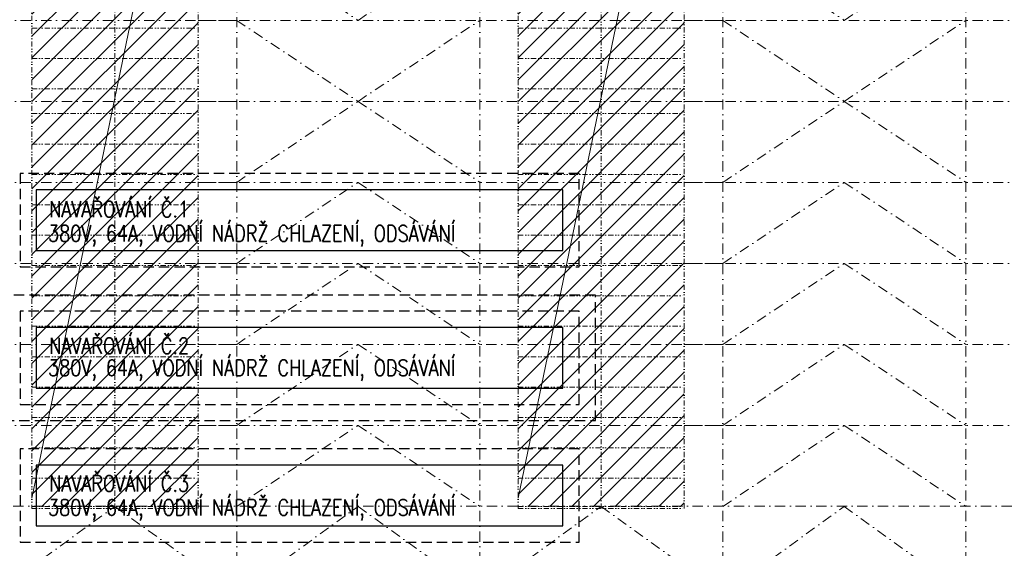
# Model space of a CAD drawing. Header units: millimetres. Extents: x -485339 to 286898, y -1189934 to 1602269.
# Tile 64 of 230: x -109236 to -84934, y -1040630 to -1027579. Entities that reach past the tile are written whole.
import ezdxf

# ---------------------------------------------------------------- set-up
doc = ezdxf.new("R2010")
doc.units = ezdxf.units.MM
doc.header["$LTSCALE"] = 10
for name, pattern in [('DASHDOT', [25.4, 12.7, -6.35, 0, -6.35]), ('DASHED', [19.05, 12.7, -6.35]), ('DĚLICÍ2', [15.875, 6.35, -3.175, 0, -3.175, 0, -3.175]), ('ČÁRKOVANÁ2', [9.525, 6.35, -3.175])]:
    doc.linetypes.add(name, pattern=pattern)
for name, color, linetype, lineweight in [('N_popis', 10, 'Continuous', 18), ('N_šrary', 10, 'Continuous', 18), ('St_čáry_nad', 250, 'DĚLICÍ2', 18), ('St_čáry_osy', 250, 'DASHDOT', 18), ('St_čáry_plné', 250, 'Continuous', 18), ('St_čáry_pod', 250, 'ČÁRKOVANÁ2', 18)]:
    doc.layers.add(name, color=color, linetype=linetype, lineweight=lineweight)
for name, color, linetype in [('VYBAVENÍ', 222, 'Continuous'), ('VYBAVENÍ_POPIS', 222, 'Continuous'), ('VYBAVENÍ_POŽADAVKY', 200, 'Continuous')]:
    doc.layers.add(name, color=color, linetype=linetype)
doc.styles.get("Standard").update_dxf_attribs({"font": 'simplex.shx', "width": 0.8})

# ---------------------------------------------------------------- blocks, each defined once
blk = doc.blocks.new('G$C7F8F446A')
at = {"layer": 'St_čáry_plné', "color": 0, "linetype": 'ByBlock', "ltscale": 2}
for p, q in [((20055, 4100), (-55, 4100)), ((-55, 0), (20055, 0))]:
    blk.add_line(p, q, dxfattribs=at)
for points in [[(-55, 4100), (-55, 0)], [(695, 4100), (695, 0)], [(1445, 4100), (1445, 0)], [(2195, 4100), (2195, 0)], [(2945, 4100), (2945, 0)], [(3695, 4100), (3695, 0)], [(4445, 4100), (4445, 0)], [(5195, 4100), (5195, 0)], [(5945, 4100), (5945, 0)], [(6695, 4100), (6695, 0)], [(7445, 4100), (7445, 0)], [(8195, 4100), (8195, 0)], [(8945, 4100), (8945, 0)], [(9695, 4100), (9695, 0)], [(10305, 4100), (10305, 0)], [(11055, 4100), (11055, 0)], [(11805, 4100), (11805, 0)], [(12555, 4100), (12555, 0)], [(13305, 4100), (13305, 0)], [(14055, 4100), (14055, 0)], [(14805, 4100), (14805, 0)], [(15555, 4100), (15555, 0)], [(16305, 4100), (16305, 0)], [(17055, 4100), (17055, 0)], [(17805, 4100), (17805, 0)], [(18555, 4100), (18555, 0)], [(19305, 4100), (19305, 0)], [(20055, 4100), (20055, 0)], [(-55, 2050), (20000, 2050)]]:
    blk.add_lwpolyline(points, dxfattribs=at)
at = {"layer": 'St_čáry_pod', "color": 0, "linetype": 'ByBlock', "ltscale": 2}
for p, q in [((0, 4100), (0, 0)), ((20000, 0), (20000, 4100))]:
    blk.add_line(p, q, dxfattribs=at)
blk = doc.blocks.new('*U5511')
at = {"layer": 'St_čáry_osy', "ltscale": 2}
blk.add_lwpolyline([(-3000, -1000), (-4, 1000), (3000, -1000)], dxfattribs=at)
blk = doc.blocks.new('*U5510')
at = {"layer": 'St_čáry_osy', "ltscale": 2}
for p in [(24000, 8000), (36000, 8000), (24000, 6000), (36000, 6000), (24000, 4000), (36000, 4000), (24000, 2000), (36000, 2000), (24000, 0), (36000, 0)]:
    blk.add_blockref('*U5511', p, dxfattribs=at)
blk = doc.blocks.new('*U5513')
at = {"layer": 'St_čáry_osy', "ltscale": 2}
blk.add_lwpolyline([(-3000, -1000), (-4, 1000), (3000, -1000)], dxfattribs=at)
blk = doc.blocks.new('*U5512')
at = {"layer": 'St_čáry_osy', "ltscale": 2}
for p in [(24000, 8000), (36000, 8000), (24000, 6000), (36000, 6000)]:
    blk.add_blockref('*U5513', p, dxfattribs=at)
blk = doc.blocks.new('*U5515')
at = {"layer": 'St_čáry_osy', "ltscale": 2}
for points in [[(-3950, 8000), (9058, 8000)], [(-3950, 6000), (9058, 6000)], [(-3950, 4000), (9058, 4000)], [(-3950, 2000), (9058, 2000)], [(-3950, 0), (9058, 0)], [(-3950, -2000), (9058, -2000)], [(-3950, -4000), (9058, -4000)], [(-3950, -6000), (9058, -6000)], [(-3950, -8000), (9058, -8000)]]:
    blk.add_lwpolyline(points, dxfattribs=at)
blk = doc.blocks.new('*U5514')
at = {"layer": 'St_čáry_osy', "ltscale": 2}
for p in [(12000, 0), (24000, 0), (36000, 0)]:
    blk.add_blockref('*U5515', p, dxfattribs=at)

msp = doc.modelspace()

# ---------------------------------------------------------------- hatches: boundary and pattern name
at = {"layer": 'N_šrary', "linetype": 'DASHED'}
h = msp.add_hatch(dxfattribs=at)
h.set_pattern_fill('ANSI31', color=256, scale=120)
h.set_pattern_definition([(45, (36000, -425057.46), (-269.40768, 269.40768), [])])
h.paths.add_polyline_path([(-108934.2, -1039594.2), (-104834.1, -1039593.6), (-104834.2, -1019594.2), (-108934.2, -1019594.2)])
h = msp.add_hatch(dxfattribs=at)
h.set_pattern_fill('ANSI31', color=256, scale=120)
h.set_pattern_definition([(45, (48000, -425057.46), (-269.40768, 269.40768), [])])
h.paths.add_polyline_path([(-96934.2, -1039594.2), (-92834.1, -1039593.6), (-92834.2, -1019594.2), (-96934.2, -1019594.2)])

# ---------------------------------------------------------------- linework, layer by layer
at = {"layer": 'N_popis'}
for points in [[(-104834.2, -1019594.2), (-108934.2, -1039394.2)], [(-92834.2, -1019594.2), (-96934.2, -1039394.2)]]:
    msp.add_lwpolyline(points, dxfattribs=at)
at = {"layer": 'St_čáry_osy', "ltscale": 2}
for points in [[(-103879.9, -1059777.6), (-103879.9, -992785.6)], [(-97879.9, -1059777.6), (-97879.9, -992785.6)], [(-91879.9, -1059777.6), (-91879.9, -992785.6)], [(-85879.9, -1059777.6), (-85879.9, -992785.6)], [(-139879.9, -1039595.1), (-43825.2, -1039582.3)], [(-109879.9, -1041767.6), (-106884.2, -1039595.1), (-103879.9, -1041767.6)], [(-103879.9, -1041767.6), (-100884.2, -1039595.1), (-97879.9, -1041767.6)], [(-97879.9, -1041767.6), (-94884.2, -1039595.1), (-91879.9, -1041767.6)], [(-91879.9, -1041767.6), (-88884.2, -1039595.1), (-85879.9, -1041767.6)]]:
    msp.add_lwpolyline(points, dxfattribs=at)
at = {"layer": 'VYBAVENÍ', "linetype": 'ČÁRKOVANÁ2', "ltscale": 4}
for points in [[(-109227.1, -1033678.1), (-95427.1, -1033678.1), (-95427.1, -1031378.1), (-109227.1, -1031378.1)], [(-109627.1, -1037478.1), (-95027.1, -1037478.1), (-95027.1, -1034378.1), (-109627.1, -1034378.1)], [(-109227.1, -1037078.1), (-95427.1, -1037078.1), (-95427.1, -1034778.1), (-109227.1, -1034778.1)], [(-109227.1, -1040478.1), (-95427.1, -1040478.1), (-95427.1, -1038178.1), (-109227.1, -1038178.1)]]:
    msp.add_lwpolyline(points, close=True, dxfattribs=at)
at = {"layer": 'VYBAVENÍ'}
for points in [[(-108827.1, -1033278.1), (-95827.1, -1033278.1), (-95827.1, -1031778.1), (-108827.1, -1031778.1)], [(-108827.1, -1036678.1), (-95827.1, -1036678.1), (-95827.1, -1035178.1), (-108827.1, -1035178.1)], [(-108827.1, -1040078.1), (-95827.1, -1040078.1), (-95827.1, -1038578.1), (-108827.1, -1038578.1)]]:
    msp.add_lwpolyline(points, close=True, dxfattribs=at)

# ---------------------------------------------------------------- block references
at = {"layer": 'St_čáry_nad', "ltscale": 2, "rotation": 90}
for p in [(-104834.2, -1039594.2), (-92834.2, -1039594.2)]:
    msp.add_blockref('G$C7F8F446A', p, dxfattribs=at)
at = {"layer": 'St_čáry_osy', "ltscale": 2, "xscale": -1, "rotation": 180}
msp.add_blockref('*U5512', (-124879.9, -1020595.1), dxfattribs=at)
at = {"layer": 'St_čáry_osy', "ltscale": 2}
for name, p in [('*U5514', (-124884.2, -1029595.1)), ('*U5510', (-124879.9, -1038595.1))]:
    msp.add_blockref(name, p, dxfattribs=at)

# ---------------------------------------------------------------- texts
at = {"layer": 'VYBAVENÍ_POPIS', "width": 0.8}
for s, p in [('NAVAŘOVÁNÍ Č.1', (-108508.2, -1032457.8)), ('NAVAŘOVÁNÍ Č.2', (-108508.2, -1035831.2)), ('NAVAŘOVÁNÍ Č.3', (-108508.2, -1039231.2))]:
    msp.add_text(s, height=400, dxfattribs=at).set_placement(p)
at = {"layer": 'VYBAVENÍ_POŽADAVKY', "width": 0.8}
for p in [(-108535.5, -1033055.9), (-108535.5, -1036374), (-108535.5, -1039821.1)]:
    msp.add_text('380V, 64A, VODNÍ NÁDRŽ CHLAZENÍ, ODSÁVÁNÍ', height=400, dxfattribs=at).set_placement(p)

doc.saveas('drawing.dxf')
